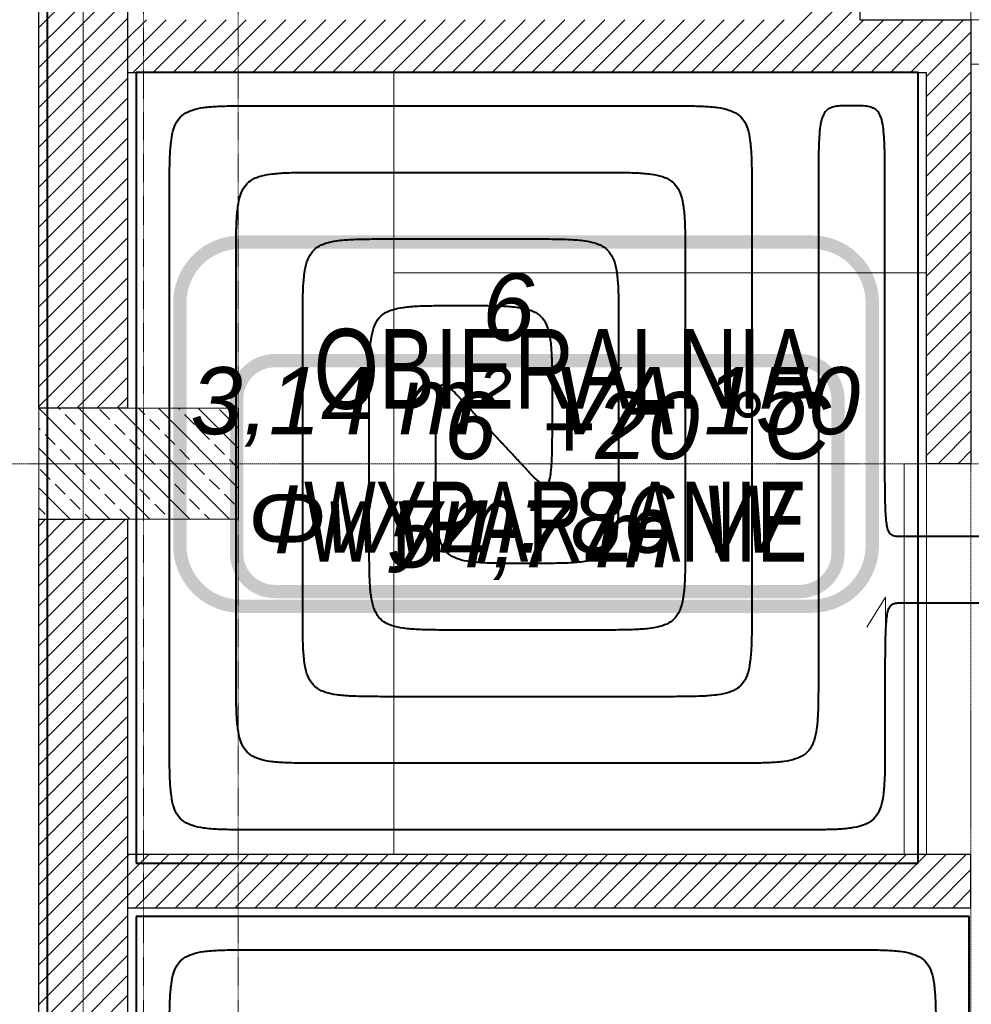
# Model space of a CAD drawing. Header units: millimetres. Extents: x 49908 to 79848, y -11883 to -3092.
# Tile 128 of 222: x 69276 to 69491, y -6348 to -6127. Entities that reach past the tile are written whole.
import ezdxf
from ezdxf.enums import TextEntityAlignment as Align
from ezdxf.lldxf.tags import DXFTag

# ---------------------------------------------------------------- set-up
doc = ezdxf.new("R2010")
doc.units = ezdxf.units.MM
for name, pattern in [('AUSGEZOGEN', [0]), ('DASHDOT', [1, 0.5, -0.25, 0, -0.25]), ('DASHED', [19.05, 12.7, -6.35])]:
    doc.linetypes.add(name, pattern=pattern)
doc.layers.get('0').update_dxf_attribs({"color": 9, "lineweight": 9})
for name, color, linetype, lineweight in [('A stolarka', 9, 'Continuous', 9), ('A wyp ruchome', 9, 'Continuous', 9), ('A_HATCH', 9, 'Continuous', 9), ('A_MUROWANE', 9, 'Continuous', 25), ('A_OSIE', 9, 'DASHDOT', 9), ('A_PRZERYW', 9, 'DASHED', 9), ('\x9dciany', 9, 'Continuous', 9)]:
    doc.layers.add(name, color=color, linetype=linetype, lineweight=lineweight)
for name, color, linetype, true_color in [('IS_Ogrzewanie_płaszczyznowe', 7, 'SOLID', 0xac00e6), ('IS_Ogrzewanie_płaszczyznowe_-_opis', 7, 'SOLID', 0xf000f0), ('IS_Przyłącza_o.p._Powrót', 7, 'DASH', 0x438955), ('IS_Przyłącza_o.p._Zasilanie', 7, 'SOLID', 0xff9124)]:
    doc.layers.add(name, color=color, linetype=linetype, true_color=true_color)
doc.layers.add('IS_Rys.pętli_o.p._Powrót', color=7, linetype='DASH', lineweight=13, true_color=0x4c9a5f)
doc.layers.add('IS_Rys.pętli_o.p._Zasilanie', color=7, linetype='SOLID', lineweight=13, true_color=0xff8c1a)
doc.layers.add('IS_Text_Konstrukcji', color=7, linetype='Continuous')
doc.styles.add('Arial CE', font='arial.ttf')
tags = doc.linetypes.add('DASH', pattern=[15, 10, -5]).pattern_tags.tags
tags[6:7] = [DXFTag(74, 4), DXFTag(75, 0), DXFTag(340, '0'), DXFTag(46, 0.0), DXFTag(50, 0.0), DXFTag(44, 0.0), DXFTag(45, 0.0)]
tags[4:5] = [DXFTag(74, 4), DXFTag(75, 0), DXFTag(340, '0'), DXFTag(46, 0.0), DXFTag(50, 0.0), DXFTag(44, 0.0), DXFTag(45, 0.0)]
tags = doc.linetypes.add('SOLID', pattern=[10, 10, 0]).pattern_tags.tags
tags[6:7] = [DXFTag(74, 4), DXFTag(75, 0), DXFTag(340, '0'), DXFTag(46, 0.0), DXFTag(50, 0.0), DXFTag(44, 0.0), DXFTag(45, 0.0)]
tags[4:5] = [DXFTag(74, 4), DXFTag(75, 0), DXFTag(340, '0'), DXFTag(46, 0.0), DXFTag(50, 0.0), DXFTag(44, 0.0), DXFTag(45, 0.0)]
pattern_1 = [(45, (16000, 0), (-2.24506403, 2.24506403), [])]

msp = doc.modelspace()

# ---------------------------------------------------------------- hatches: boundary and pattern name
at = {"lineweight": 5, "ltscale": 0.25}
h = msp.add_hatch(dxfattribs=at)
h.set_pattern_fill('ANSI33', color=256, angle=90, style=0)
h.set_pattern_definition([(135, (69305.4694, -6239.1265), (-4.4901, -4.4901), []), (135, (69305.4694, -6234.6363), (-4.4901, -4.4901), [3.175, -1.5875])])
h.paths.add_polyline_path([(69280.47, -6239.13), (69325.47, -6239.13), (69325.47, -6214.13), (69280.47, -6214.13)])
at = {"layer": 'A_HATCH', "transparency": 33554687}
h = msp.add_hatch(dxfattribs=at)
h.set_pattern_fill('ANSI31', color=256, angle=360)
h.set_pattern_definition(pattern_1)
h.paths.add_polyline_path([(69465.47, -5846.63), (69450.47, -5846.63), (69450.47, -6126.63), (69300.47, -6126.63), (69300.47, -6138.63), (69490.47, -6138.63), (69490.47, -6126.63), (69465.47, -6126.63)])
h.paths.add_polyline_path([(69490.47, -6314.63), (69300.47, -6314.63), (69300.47, -6326.63), (69490.47, -6326.63)])
h.paths.add_polyline_path([(69490.47, -6138.63), (69480.47, -6138.63), (69480.47, -6226.63), (69490.47, -6226.63)])
h.paths.add_polyline_path([(69670.47, -6126.63), (69580.47, -6126.63), (69580.47, -6138.63), (69670.47, -6138.63)])
h.paths.add_polyline_path([(69545.47, -6438.63), (69555.47, -6438.63), (69565.47, -6438.63), (69565.47, -6426.63), (69533.47, -6426.63), (69533.47, -6586.63), (69545.47, -6586.63)])
h.paths.add_polyline_path([(69433.47, -6426.63), (69425.47, -6426.63), (69425.47, -6586.63), (69431.47, -6586.63), (69431.47, -6438.63), (69433.47, -6438.63)])
h.paths.add_polyline_path([(70000.47, -6426.63), (69785.47, -6426.63), (69785.47, -6438.63), (70000.47, -6438.63)])
h.paths.add_polyline_path([(68725.47, -6370.63), (68700.47, -6370.63), (68700.47, -6382.63), (68725.47, -6382.63)])
h.paths.add_polyline_path([(68835.47, -6370.63), (68830.47, -6370.63), (68820.47, -6370.63), (68815.47, -6370.63), (68815.47, -6382.63), (68835.47, -6382.63)])
h.paths.add_polyline_path([(68965.47, -6370.63), (68925.47, -6370.63), (68925.47, -6382.63), (68965.47, -6382.63)])
h.paths.add_polyline_path([(69080.47, -6370.63), (69055.47, -6370.63), (69055.47, -6382.63), (69080.47, -6382.63)])
h.paths.add_polyline_path([(68960.47, -6225.63), (68950.47, -6225.63), (68950.47, -6370.63), (68960.47, -6370.63)])
h.paths.add_polyline_path([(69080.47, -6198.63), (68700.47, -6198.63), (68700.47, -6210.63), (69080.47, -6210.63)])
h.paths.add_polyline_path([(68960.47, -6210.63), (68950.47, -6210.63), (68950.47, -6225.63), (68960.47, -6225.63)])
h.paths.add_polyline_path([(68960.47, -6183.63), (68950.47, -6183.63), (68950.47, -6198.63), (68960.47, -6198.63)])
h.paths.add_polyline_path([(68960.47, -6038.63), (68950.47, -6038.63), (68950.47, -6183.63), (68960.47, -6183.63)])
h.paths.add_polyline_path([(68965.47, -6026.63), (68925.47, -6026.63), (68925.47, -6038.63), (68965.47, -6038.63)])
h.paths.add_polyline_path([(69080.47, -6026.63), (69055.47, -6026.63), (69055.47, -6038.63), (69080.47, -6038.63)])
h.paths.add_polyline_path([(68835.47, -6026.63), (68815.47, -6026.63), (68815.47, -6038.63), (68820.47, -6038.63), (68830.47, -6038.63), (68835.47, -6038.63)])
h.paths.add_polyline_path([(68725.47, -6026.63), (68700.47, -6026.63), (68700.47, -6038.63), (68725.47, -6038.63)])
h.paths.add_polyline_path([(68830.47, -6038.63), (68820.47, -6038.63), (68820.47, -6183.63), (68830.46, -6183.63), (68830.47, -6183.63)])
h.paths.add_polyline_path([(68830.47, -6183.63), (68820.47, -6183.63), (68820.47, -6198.63), (68830.47, -6198.63)])
h.paths.add_polyline_path([(68830.47, -6210.63), (68820.47, -6210.63), (68820.47, -6370.63), (68830.47, -6370.63)])
h = msp.add_hatch(dxfattribs=at)
h.set_pattern_fill('ANSI31', color=256, angle=360)
h.set_pattern_definition(pattern_1)
h.paths.add_polyline_path([(69300.47, -6066.63), (69280.47, -6066.63), (69280.47, -6214.13), (69300.47, -6214.13)])
h = msp.add_hatch(dxfattribs=at)
h.set_pattern_fill('ANSI31', color=256, angle=360)
h.set_pattern_definition(pattern_1)
h.paths.add_polyline_path([(69100.47, -6526.63), (69080.47, -6526.63), (69080.47, -6586.63), (69100.47, -6586.63)])
h.paths.add_polyline_path([(69300.47, -6239.13), (69280.47, -6239.13), (69280.47, -6586.63), (69300.47, -6586.63)])
h.paths.add_polyline_path([(69690.47, -6271.63), (69680.47, -6271.63), (69670.47, -6271.63), (69670.47, -6586.63), (69690.47, -6586.63)])

# ---------------------------------------------------------------- linework, layer by layer
msp.add_lwpolyline([(69280.47, -6239.13), (69325.47, -6239.13), (69325.47, -6214.13), (69280.47, -6214.13)], close=True)
at = {"layer": 'A stolarka', "linetype": 'AUSGEZOGEN', "lineweight": 0}
msp.add_lwpolyline([(69490.47, -6126.63), (69495.47, -6126.63), (69495.47, -6136.63), (69490.47, -6136.63)], close=True, dxfattribs=at)
at = {"layer": 'A stolarka'}
msp.add_lwpolyline([(69480.47, -6226.63), (69475.47, -6226.63), (69475.47, -6314.63), (69480.47, -6314.63)], close=True, dxfattribs=at)
at = {"layer": 'A stolarka', "linetype": 'AUSGEZOGEN', "lineweight": 0}
msp.add_arc((69280.47, -6061.63), 90, 90, 258.7267, dxfattribs=at)
at = {"layer": 'A wyp ruchome'}
for points in [[(69360.47, -6138.63), (69360.47, -6314.63)], [(69360.47, -6183.63), (69480.47, -6183.63)], [(69471.21, -6277.63), (69471.21, -6256.68), (69467.03, -6263.45)]]:
    msp.add_lwpolyline(points, dxfattribs=at)
at = {"layer": 'A_MUROWANE'}
for points in [[(69465.41, -5846.63), (69465.47, -6126.63), (69490.47, -6126.63), (69490.47, -6138.63), (69490.47, -6226.63), (69480.47, -6226.63), (69480.47, -6138.63), (69480.47, -6138.63), (69300.47, -6138.63)], [(69300.47, -6326.63), (69490.47, -6326.63), (69490.47, -6314.63), (69300.47, -6314.63)]]:
    msp.add_lwpolyline(points, dxfattribs=at)
for points in [[(69280.47, -6066.63), (69300.47, -6066.63), (69300.47, -6214.13), (69280.47, -6214.13)], [(69300.47, -6586.63), (69280.47, -6586.63), (69280.47, -6239.13), (69300.47, -6239.13)]]:
    msp.add_lwpolyline(points, close=True, dxfattribs=at)
at = {"layer": 'A_OSIE', "ltscale": 0.3, "transparency": 33554559}
for p, q in [((69290.47, -3902.99), (69290.47, -7140.05)), ((69490.47, -3902.99), (69490.47, -7140.05)), ((70341.81, -6226.63), (67440.85, -6226.63))]:
    msp.add_line(p, q, dxfattribs=at)
at = {"layer": 'A_PRZERYW', "ltscale": 0.01}
for points in [[(69304.08, -6611.63), (69304.08, -4282.11)], [(69325.47, -6611.63), (69324.96, -4306.63)]]:
    msp.add_lwpolyline(points, dxfattribs=at)
at = {"layer": 'IS_Ogrzewanie_płaszczyznowe', "lineweight": 40}
for p, q in [((69282.42, -6132.51), (69282.42, -5836.65)), ((69282.42, -6322.59), (69282.42, -6132.51)), ((69302.42, -6138.51), (69302.42, -6316.59)), ((69457.21, -6138.51), (69302.42, -6138.51)), ((69478.6, -6138.51), (69457.21, -6138.51)), ((69478.6, -6316.59), (69478.6, -6138.51)), ((69302.42, -6316.59), (69478.6, -6316.59)), ((69282.42, -6587.52), (69282.42, -6322.59)), ((69490.06, -6328.59), (69302.42, -6328.59)), ((69302.42, -6328.59), (69302.42, -6587.52)), ((69490.06, -6428.31), (69490.06, -6328.59))]:
    msp.add_line(p, q, dxfattribs=at)
at = {"layer": 'IS_Ogrzewanie_płaszczyznowe_-_opis'}
msp.add_lwpolyline([(69325.92, -6258.71, 3, 3, 0), (69454.59, -6258.71, 3, 3, 0.414214), (69468.25, -6245.04, 3, 3, 0), (69468.25, -6190.37, 3, 3, 0.414214), (69454.59, -6176.71, 3, 3, 0), (69325.92, -6176.71, 3, 3, 0.414214), (69312.25, -6190.37, 3, 3, 0), (69312.25, -6245.04, 3, 3, 0.414214), (69325.92, -6258.71, 3, 3, 0)], format="xyseb", dxfattribs=at)
at = {"layer": 'IS_Przyłącza_o.p._Powrót', "lineweight": 40}
for points, knots in [([(69500.52, -6233.05), (69500.52, -6233.88), (69500.53, -6235.39), (69500.49, -6237.44), (69500.37, -6239.1), (69500.11, -6240.41), (69499.66, -6241.44), (69498.91, -6242.19), (69497.88, -6242.64), (69496.57, -6242.9), (69494.91, -6243.02), (69492.86, -6243.06), (69491.35, -6243.05), (69490.52, -6243.05)], [0, 0, 0, 0, 0.0248686, 0.0452361, 0.061602, 0.0745999, 0.0851852, 0.0948541, 0.1054394, 0.1184374, 0.1348033, 0.1551707, 0.1800393, 0.1800393, 0.1800393, 0.1800393]), ([(69490.52, -6243.05), (69490.43, -6243.05), (69490.09, -6243.05), (69489.36, -6243.05), (69488.26, -6243.05), (69486.89, -6243.05), (69485.36, -6243.05), (69483.77, -6243.05), (69482.24, -6243.05), (69480.87, -6243.05), (69479.77, -6243.05), (69479.04, -6243.05), (69478.7, -6243.05), (69478.6, -6243.05)], [0, 0, 0, 0, 0.0027763, 0.0103886, 0.0217623, 0.0358227, 0.0514951, 0.0677049, 0.0833773, 0.0974377, 0.1088114, 0.1164237, 0.1192, 0.1192, 0.1192, 0.1192])]:
    msp.add_open_spline(points, degree=3, knots=knots, dxfattribs=at)
at = {"layer": 'IS_Przyłącza_o.p._Zasilanie', "lineweight": 40}
msp.add_open_spline([(69505.52, -6258.05), (69505.32, -6258.05), (69504.53, -6258.05), (69502.9, -6258.05), (69500.41, -6258.05), (69497.31, -6258.05), (69493.85, -6258.05), (69490.27, -6258.05), (69486.82, -6258.05), (69483.72, -6258.05), (69481.23, -6258.05), (69479.6, -6258.05), (69478.81, -6258.05), (69478.6, -6258.05)], degree=3, knots=[0, 0, 0, 0, 0.0062699, 0.0234615, 0.0491477, 0.0809016, 0.116296, 0.152904, 0.1882984, 0.2200523, 0.2457385, 0.2629301, 0.2692, 0.2692, 0.2692, 0.2692], dxfattribs=at)
at = {"layer": 'IS_Rys.pętli_o.p._Powrót', "lineweight": 40}
for points, knots in [([(69463.6, -6146.01), (69462.98, -6146.01), (69461.85, -6146), (69460.3, -6146.08), (69459.02, -6146.33), (69457.97, -6146.92), (69457.21, -6147.94), (69456.72, -6149.4), (69456.41, -6151.36), (69456.22, -6153.94), (69456.13, -6157.23), (69456.1, -6161.33), (69456.1, -6164.35), (69456.1, -6166.01)], [0, 0, 0, 0, 0.018652, 0.0339587, 0.0465152, 0.0575423, 0.069171, 0.0837748, 0.1031653, 0.1286452, 0.1612698, 0.201993, 0.25173, 0.25173, 0.25173, 0.25173]), ([(69471.1, -6166.01), (69471.1, -6164.35), (69471.11, -6161.33), (69471.08, -6157.23), (69470.99, -6153.94), (69470.8, -6151.36), (69470.49, -6149.4), (69470, -6147.94), (69469.24, -6146.92), (69468.19, -6146.33), (69466.91, -6146.08), (69465.36, -6146), (69464.23, -6146.01), (69463.6, -6146.01)], [0, 0, 0, 0, 0.0497371, 0.0904602, 0.1230849, 0.1485648, 0.1679552, 0.182559, 0.1941878, 0.2052149, 0.2177714, 0.2330781, 0.25173, 0.25173, 0.25173, 0.25173]), ([(69324.92, -6181.01), (69324.92, -6179.35), (69324.92, -6176.33), (69325, -6172.23), (69325.24, -6168.92), (69325.75, -6166.29), (69326.66, -6164.23), (69328.15, -6162.74), (69330.21, -6161.83), (69332.83, -6161.32), (69336.14, -6161.08), (69340.25, -6161), (69343.27, -6161.01), (69344.92, -6161.01)], [0, 0, 0, 0, 0.0497373, 0.0904721, 0.1232039, 0.1491998, 0.1703704, 0.1897083, 0.2108788, 0.2368747, 0.2696065, 0.3103414, 0.3600787, 0.3600787, 0.3600787, 0.3600787]), ([(69344.92, -6161.01), (69345.4, -6161.01), (69347.18, -6161.01), (69350.9, -6161.01), (69356.55, -6161.01), (69363.59, -6161.01), (69371.45, -6161.01), (69379.58, -6161.01), (69387.44, -6161.01), (69394.48, -6161.01), (69400.13, -6161.01), (69403.85, -6161.01), (69405.63, -6161.01), (69406.1, -6161.01)], [0, 0, 0, 0, 0.0142496, 0.0533211, 0.1116986, 0.183866, 0.2643074, 0.3475067, 0.4279481, 0.5001155, 0.558493, 0.5975645, 0.6118141, 0.6118141, 0.6118141, 0.6118141]), ([(69406.1, -6161.01), (69407.76, -6161.01), (69410.78, -6161), (69414.89, -6161.08), (69418.2, -6161.32), (69420.82, -6161.83), (69422.88, -6162.74), (69424.37, -6164.23), (69425.28, -6166.29), (69425.79, -6168.92), (69426.03, -6172.23), (69426.11, -6176.33), (69426.1, -6179.35), (69426.1, -6181.01)], [0, 0, 0, 0, 0.0497373, 0.0904721, 0.1232039, 0.1491998, 0.1703704, 0.1897083, 0.2108788, 0.2368747, 0.2696065, 0.3103414, 0.3600787, 0.3600787, 0.3600787, 0.3600787]), ([(69456.1, -6166.01), (69456.1, -6166.85), (69456.1, -6169.99), (69456.1, -6176.56), (69456.1, -6186.55), (69456.1, -6198.97), (69456.1, -6212.86), (69456.1, -6227.23), (69456.1, -6241.12), (69456.1, -6253.54), (69456.1, -6263.53), (69456.1, -6270.11), (69456.1, -6273.25), (69456.1, -6274.09)], [0, 0, 0, 0, 0.025173, 0.094194, 0.197321, 0.324808, 0.466912, 0.613888, 0.755992, 0.883479, 0.986606, 1.055627, 1.0808, 1.0808, 1.0808, 1.0808]), ([(69471.1, -6223.05), (69471.1, -6222.61), (69471.1, -6220.95), (69471.1, -6217.48), (69471.1, -6212.21), (69471.1, -6205.65), (69471.1, -6198.32), (69471.1, -6190.74), (69471.1, -6183.41), (69471.1, -6176.85), (69471.1, -6171.58), (69471.1, -6168.11), (69471.1, -6166.45), (69471.1, -6166.01)], [0, 0, 0, 0, 0.0132869, 0.0497188, 0.1041522, 0.171444, 0.2464508, 0.3240292, 0.399036, 0.4663278, 0.5207612, 0.5571931, 0.57048, 0.57048, 0.57048, 0.57048]), ([(69324.92, -6274.09), (69324.92, -6273.36), (69324.92, -6270.66), (69324.92, -6265), (69324.92, -6256.39), (69324.92, -6245.69), (69324.92, -6233.74), (69324.92, -6221.36), (69324.92, -6209.4), (69324.92, -6198.7), (69324.92, -6190.1), (69324.92, -6184.43), (69324.92, -6181.73), (69324.92, -6181.01)], [0, 0, 0, 0, 0.021679, 0.0811216, 0.1699357, 0.2797295, 0.4021112, 0.5286888, 0.6510705, 0.7608643, 0.8496784, 0.909121, 0.9308, 0.9308, 0.9308, 0.9308]), ([(69426.1, -6181.01), (69426.1, -6181.5), (69426.1, -6183.33), (69426.1, -6187.17), (69426.1, -6193), (69426.1, -6200.25), (69426.1, -6208.35), (69426.1, -6216.74), (69426.1, -6224.85), (69426.1, -6232.1), (69426.1, -6237.93), (69426.1, -6241.76), (69426.1, -6243.6), (69426.1, -6244.09)], [0, 0, 0, 0, 0.0146918, 0.0549758, 0.1151648, 0.1895718, 0.2725094, 0.3582906, 0.4412282, 0.5156352, 0.5758242, 0.6161082, 0.6308, 0.6308, 0.6308, 0.6308]), ([(69354.92, -6211.01), (69354.92, -6209.35), (69354.92, -6206.33), (69355, -6202.23), (69355.24, -6198.92), (69355.75, -6196.29), (69356.66, -6194.23), (69358.15, -6192.74), (69360.21, -6191.83), (69362.83, -6191.32), (69366.14, -6191.08), (69370.25, -6191), (69373.27, -6191.01), (69374.92, -6191.01)], [0, 0, 0, 0, 0.0497373, 0.0904721, 0.1232039, 0.1491998, 0.1703704, 0.1897083, 0.2108788, 0.2368747, 0.2696065, 0.3103414, 0.3600787, 0.3600787, 0.3600787, 0.3600787]), ([(69374.92, -6191.01), (69374.93, -6191.01), (69374.97, -6191.01), (69375.04, -6191.01), (69375.15, -6191.01), (69375.28, -6191.01), (69375.44, -6191.01), (69375.59, -6191.01), (69375.74, -6191.01), (69375.88, -6191.01), (69375.99, -6191.01), (69376.06, -6191.01), (69376.1, -6191.01), (69376.1, -6191.01)], [0, 0, 0, 0, 0.00027516, 0.00102963, 0.0021569, 0.00355045, 0.00510378, 0.00671036, 0.00826368, 0.00965723, 0.0107845, 0.01153897, 0.01181413, 0.01181413, 0.01181413, 0.01181413]), ([(69376.1, -6191.01), (69377.76, -6191.01), (69380.78, -6191), (69384.89, -6191.08), (69388.2, -6191.32), (69390.82, -6191.83), (69392.88, -6192.74), (69394.37, -6194.23), (69395.28, -6196.29), (69395.79, -6198.92), (69396.03, -6202.23), (69396.11, -6206.33), (69396.1, -6209.35), (69396.1, -6211.01)], [0, 0, 0, 0, 0.0497373, 0.0904721, 0.1232039, 0.1491998, 0.1703704, 0.1897083, 0.2108788, 0.2368747, 0.2696065, 0.3103414, 0.3600787, 0.3600787, 0.3600787, 0.3600787]), ([(69354.92, -6244.09), (69354.92, -6243.83), (69354.92, -6242.87), (69354.92, -6240.86), (69354.92, -6237.8), (69354.92, -6234), (69354.92, -6229.75), (69354.92, -6225.35), (69354.92, -6221.1), (69354.92, -6217.29), (69354.92, -6214.24), (69354.92, -6212.22), (69354.92, -6211.26), (69354.92, -6211.01)], [0, 0, 0, 0, 0.0077046, 0.0288301, 0.060394, 0.099414, 0.1429076, 0.1878924, 0.231386, 0.270406, 0.3019699, 0.3230954, 0.3308, 0.3308, 0.3308, 0.3308]), ([(69396.1, -6211.01), (69396.1, -6211.03), (69396.1, -6211.12), (69396.1, -6211.31), (69396.1, -6211.59), (69396.1, -6211.95), (69396.1, -6212.34), (69396.1, -6212.75), (69396.1, -6213.15), (69396.1, -6213.5), (69396.1, -6213.79), (69396.1, -6213.97), (69396.1, -6214.06), (69396.1, -6214.09)], [0, 0, 0, 0, 0.00071736, 0.0026843, 0.00562314, 0.0092562, 0.01330579, 0.01749421, 0.0215438, 0.02517686, 0.0281157, 0.03008264, 0.0308, 0.0308, 0.0308, 0.0308]), ([(69396.1, -6214.09), (69396.1, -6215.74), (69396.11, -6218.74), (69396.08, -6222.8), (69396, -6225.98), (69395.85, -6228.37), (69395.58, -6229.97), (69395.22, -6231.08), (69394.33, -6231.44), (69393.42, -6230.9), (69392.38, -6230.03), (69391.06, -6228.68), (69390.1, -6227.65), (69389.56, -6227.07)], [0, 0, 0, 0, 0.0496843, 0.0900379, 0.1216566, 0.1451701, 0.1613173, 0.1712561, 0.1779714, 0.1869333, 0.2006324, 0.219419, 0.2431782, 0.2431782, 0.2431782, 0.2431782]), ([(69389.56, -6227.07), (69389.51, -6227.01), (69389.32, -6226.81), (69388.92, -6226.38), (69388.32, -6225.73), (69387.56, -6224.93), (69386.72, -6224.02), (69385.85, -6223.09), (69385.01, -6222.19), (69384.26, -6221.38), (69383.65, -6220.73), (69383.26, -6220.31), (69383.06, -6220.1), (69383.01, -6220.05)], [0, 0, 0, 0, 0.00223545, 0.00836492, 0.01752306, 0.02884455, 0.04146404, 0.05451619, 0.06713568, 0.07845717, 0.08761531, 0.09374478, 0.09598023, 0.09598023, 0.09598023, 0.09598023]), ([(69474.85, -6243.05), (69474.54, -6243.05), (69473.98, -6243.06), (69473.18, -6242.98), (69472.5, -6242.68), (69471.98, -6242.04), (69471.65, -6241.05), (69471.41, -6239.64), (69471.26, -6237.69), (69471.16, -6235.12), (69471.12, -6231.83), (69471.1, -6227.73), (69471.1, -6224.71), (69471.1, -6223.05)], [0, 0, 0, 0, 0.0093269, 0.0170343, 0.0237818, 0.0311018, 0.0409415, 0.0548537, 0.0740143, 0.0994302, 0.1320416, 0.1727634, 0.2225004, 0.2225004, 0.2225004, 0.2225004]), ([(69374.92, -6264.09), (69373.27, -6264.09), (69370.25, -6264.09), (69366.14, -6264.01), (69362.83, -6263.77), (69360.21, -6263.26), (69358.15, -6262.35), (69356.66, -6260.86), (69355.75, -6258.8), (69355.24, -6256.18), (69355, -6252.87), (69354.92, -6248.76), (69354.92, -6245.74), (69354.92, -6244.09)], [0, 0, 0, 0, 0.0497373, 0.0904721, 0.1232039, 0.1491998, 0.1703704, 0.1897083, 0.2108788, 0.2368747, 0.2696065, 0.3103414, 0.3600787, 0.3600787, 0.3600787, 0.3600787]), ([(69426.1, -6244.09), (69426.1, -6245.74), (69426.11, -6248.76), (69426.03, -6252.87), (69425.79, -6256.18), (69425.28, -6258.8), (69424.37, -6260.86), (69422.88, -6262.35), (69420.82, -6263.26), (69418.2, -6263.77), (69414.89, -6264.01), (69410.78, -6264.09), (69407.76, -6264.09), (69406.1, -6264.09)], [0, 0, 0, 0, 0.0497373, 0.0904721, 0.1232039, 0.1491998, 0.1703704, 0.1897083, 0.2108788, 0.2368747, 0.2696065, 0.3103414, 0.3600787, 0.3600787, 0.3600787, 0.3600787]), ([(69478.6, -6243.05), (69478.58, -6243.05), (69478.47, -6243.05), (69478.24, -6243.05), (69477.89, -6243.05), (69477.46, -6243.05), (69476.98, -6243.05), (69476.48, -6243.05), (69476, -6243.05), (69475.57, -6243.05), (69475.22, -6243.05), (69474.99, -6243.05), (69474.88, -6243.05), (69474.85, -6243.05)], [0, 0, 0, 0, 0.0008734, 0.00326822, 0.00684636, 0.01126972, 0.01620023, 0.02129977, 0.02623028, 0.03065364, 0.03423178, 0.0366266, 0.0375, 0.0375, 0.0375, 0.0375]), ([(69406.1, -6264.09), (69405.86, -6264.09), (69404.96, -6264.09), (69403.06, -6264.09), (69400.18, -6264.09), (69396.59, -6264.09), (69392.59, -6264.09), (69388.44, -6264.09), (69384.43, -6264.09), (69380.85, -6264.09), (69377.97, -6264.09), (69376.07, -6264.09), (69375.17, -6264.09), (69374.92, -6264.09)], [0, 0, 0, 0, 0.0072624, 0.0271754, 0.0569277, 0.0937082, 0.1347056, 0.1771086, 0.2181059, 0.2548864, 0.2846387, 0.3045517, 0.3118141, 0.3118141, 0.3118141, 0.3118141]), ([(69344.92, -6294.09), (69343.27, -6294.09), (69340.25, -6294.09), (69336.14, -6294.01), (69332.83, -6293.77), (69330.21, -6293.26), (69328.15, -6292.35), (69326.66, -6290.86), (69325.75, -6288.8), (69325.24, -6286.18), (69325, -6282.87), (69324.92, -6278.76), (69324.92, -6275.74), (69324.92, -6274.09)], [0, 0, 0, 0, 0.0497373, 0.0904721, 0.1232039, 0.1491998, 0.1703704, 0.1897083, 0.2108788, 0.2368747, 0.2696065, 0.3103414, 0.3600787, 0.3600787, 0.3600787, 0.3600787]), ([(69456.1, -6274.09), (69456.1, -6275.74), (69456.11, -6278.76), (69456.03, -6282.87), (69455.79, -6286.18), (69455.28, -6288.8), (69454.37, -6290.86), (69452.88, -6292.35), (69450.82, -6293.26), (69448.2, -6293.77), (69444.89, -6294.01), (69440.78, -6294.09), (69437.76, -6294.09), (69436.1, -6294.09)], [0, 0, 0, 0, 0.0497373, 0.0904721, 0.1232039, 0.1491998, 0.1703704, 0.1897083, 0.2108788, 0.2368747, 0.2696065, 0.3103414, 0.3600787, 0.3600787, 0.3600787, 0.3600787]), ([(69436.1, -6294.09), (69435.4, -6294.09), (69432.75, -6294.09), (69427.2, -6294.09), (69418.77, -6294.09), (69408.29, -6294.09), (69396.58, -6294.09), (69384.45, -6294.09), (69372.74, -6294.09), (69362.26, -6294.09), (69353.83, -6294.09), (69348.28, -6294.09), (69345.63, -6294.09), (69344.92, -6294.09)], [0, 0, 0, 0, 0.0212368, 0.0794669, 0.1664694, 0.2740238, 0.3939092, 0.5179049, 0.6377903, 0.7453447, 0.8323472, 0.8905773, 0.9118141, 0.9118141, 0.9118141, 0.9118141])]:
    msp.add_open_spline(points, degree=3, knots=knots, dxfattribs=at)
at = {"layer": 'IS_Rys.pętli_o.p._Zasilanie', "lineweight": 40}
for points, knots in [([(69309.92, -6166.01), (69309.92, -6164.35), (69309.92, -6161.33), (69310, -6157.23), (69310.24, -6153.92), (69310.75, -6151.29), (69311.66, -6149.23), (69313.15, -6147.74), (69315.21, -6146.83), (69317.83, -6146.32), (69321.14, -6146.08), (69325.25, -6146), (69328.27, -6146.01), (69329.92, -6146.01)], [0, 0, 0, 0, 0.0497373, 0.0904721, 0.1232039, 0.1491998, 0.1703704, 0.1897083, 0.2108788, 0.2368747, 0.2696065, 0.3103414, 0.3600787, 0.3600787, 0.3600787, 0.3600787]), ([(69329.92, -6146.01), (69330.63, -6146.01), (69333.28, -6146.01), (69338.83, -6146.01), (69347.26, -6146.01), (69357.74, -6146.01), (69369.45, -6146.01), (69381.58, -6146.01), (69393.29, -6146.01), (69403.77, -6146.01), (69412.2, -6146.01), (69417.75, -6146.01), (69420.4, -6146.01), (69421.1, -6146.01)], [0, 0, 0, 0, 0.0212368, 0.0794669, 0.1664694, 0.2740238, 0.3939092, 0.5179049, 0.6377903, 0.7453447, 0.8323472, 0.8905773, 0.9118141, 0.9118141, 0.9118141, 0.9118141]), ([(69421.1, -6146.01), (69422.76, -6146.01), (69425.78, -6146), (69429.89, -6146.08), (69433.2, -6146.32), (69435.82, -6146.83), (69437.88, -6147.74), (69439.37, -6149.23), (69440.28, -6151.29), (69440.79, -6153.92), (69441.03, -6157.23), (69441.11, -6161.33), (69441.1, -6164.35), (69441.1, -6166.01)], [0, 0, 0, 0, 0.0497373, 0.0904721, 0.1232039, 0.1491998, 0.1703704, 0.1897083, 0.2108788, 0.2368747, 0.2696065, 0.3103414, 0.3600787, 0.3600787, 0.3600787, 0.3600787]), ([(69309.92, -6289.09), (69309.92, -6288.13), (69309.92, -6284.56), (69309.92, -6277.07), (69309.92, -6265.69), (69309.92, -6251.54), (69309.92, -6235.73), (69309.92, -6219.36), (69309.92, -6203.55), (69309.92, -6189.4), (69309.92, -6178.03), (69309.92, -6170.54), (69309.92, -6166.96), (69309.92, -6166.01)], [0, 0, 0, 0, 0.028666, 0.107267, 0.224707, 0.369887, 0.531713, 0.699087, 0.860913, 1.006093, 1.123533, 1.202134, 1.2308, 1.2308, 1.2308, 1.2308]), ([(69441.1, -6166.01), (69441.1, -6166.73), (69441.1, -6169.43), (69441.1, -6175.1), (69441.1, -6183.7), (69441.1, -6194.4), (69441.1, -6206.36), (69441.1, -6218.74), (69441.1, -6230.69), (69441.1, -6241.39), (69441.1, -6250), (69441.1, -6255.66), (69441.1, -6258.36), (69441.1, -6259.09)], [0, 0, 0, 0, 0.021679, 0.0811216, 0.1699357, 0.2797295, 0.4021112, 0.5286888, 0.6510705, 0.7608643, 0.8496784, 0.909121, 0.9308, 0.9308, 0.9308, 0.9308]), ([(69339.92, -6196.01), (69339.92, -6194.35), (69339.92, -6191.33), (69340, -6187.23), (69340.24, -6183.92), (69340.75, -6181.29), (69341.66, -6179.23), (69343.15, -6177.74), (69345.21, -6176.83), (69347.83, -6176.32), (69351.14, -6176.08), (69355.25, -6176), (69358.27, -6176.01), (69359.92, -6176.01)], [0, 0, 0, 0, 0.0497373, 0.0904721, 0.1232039, 0.1491998, 0.1703704, 0.1897083, 0.2108788, 0.2368747, 0.2696065, 0.3103414, 0.3600787, 0.3600787, 0.3600787, 0.3600787]), ([(69359.92, -6176.01), (69360.17, -6176.01), (69361.07, -6176.01), (69362.97, -6176.01), (69365.85, -6176.01), (69369.43, -6176.01), (69373.44, -6176.01), (69377.59, -6176.01), (69381.59, -6176.01), (69385.18, -6176.01), (69388.06, -6176.01), (69389.96, -6176.01), (69390.86, -6176.01), (69391.1, -6176.01)], [0, 0, 0, 0, 0.0072624, 0.0271754, 0.0569277, 0.0937082, 0.1347056, 0.1771086, 0.2181059, 0.2548864, 0.2846387, 0.3045517, 0.3118141, 0.3118141, 0.3118141, 0.3118141]), ([(69391.1, -6176.01), (69392.76, -6176.01), (69395.78, -6176), (69399.89, -6176.08), (69403.2, -6176.32), (69405.82, -6176.83), (69407.88, -6177.74), (69409.37, -6179.23), (69410.28, -6181.29), (69410.79, -6183.92), (69411.03, -6187.23), (69411.11, -6191.33), (69411.1, -6194.35), (69411.1, -6196.01)], [0, 0, 0, 0, 0.0497373, 0.0904721, 0.1232039, 0.1491998, 0.1703704, 0.1897083, 0.2108788, 0.2368747, 0.2696065, 0.3103414, 0.3600787, 0.3600787, 0.3600787, 0.3600787]), ([(69339.92, -6259.09), (69339.92, -6258.6), (69339.92, -6256.76), (69339.92, -6252.93), (69339.92, -6247.1), (69339.92, -6239.85), (69339.92, -6231.74), (69339.92, -6223.35), (69339.92, -6215.25), (69339.92, -6208), (69339.92, -6202.17), (69339.92, -6198.33), (69339.92, -6196.5), (69339.92, -6196.01)], [0, 0, 0, 0, 0.0146918, 0.0549758, 0.1151648, 0.1895718, 0.2725094, 0.3582906, 0.4412282, 0.5156352, 0.5758242, 0.6161082, 0.6308, 0.6308, 0.6308, 0.6308]), ([(69411.1, -6196.01), (69411.1, -6196.26), (69411.1, -6197.22), (69411.1, -6199.24), (69411.1, -6202.29), (69411.1, -6206.1), (69411.1, -6210.35), (69411.1, -6214.75), (69411.1, -6219), (69411.1, -6222.8), (69411.1, -6225.86), (69411.1, -6227.87), (69411.1, -6228.83), (69411.1, -6229.09)], [0, 0, 0, 0, 0.0077046, 0.0288301, 0.060394, 0.099414, 0.1429076, 0.1878924, 0.231386, 0.270406, 0.3019699, 0.3230954, 0.3308, 0.3308, 0.3308, 0.3308]), ([(69369.92, -6226.01), (69369.92, -6224.35), (69369.92, -6221.35), (69369.95, -6217.29), (69370.03, -6214.12), (69370.17, -6211.73), (69370.45, -6210.13), (69370.81, -6209.02), (69371.7, -6208.65), (69372.61, -6209.19), (69373.64, -6210.06), (69374.96, -6211.41), (69375.93, -6212.45), (69376.47, -6213.03)], [0, 0, 0, 0, 0.0496843, 0.0900379, 0.1216566, 0.1451701, 0.1613173, 0.1712561, 0.1779714, 0.1869333, 0.2006324, 0.219419, 0.2431782, 0.2431782, 0.2431782, 0.2431782]), ([(69376.47, -6213.03), (69376.52, -6213.08), (69376.71, -6213.29), (69377.11, -6213.71), (69377.71, -6214.36), (69378.47, -6215.17), (69379.31, -6216.07), (69380.18, -6217), (69381.02, -6217.91), (69381.77, -6218.71), (69382.37, -6219.36), (69382.77, -6219.79), (69382.96, -6219.99), (69383.01, -6220.05)], [0, 0, 0, 0, 0.00223545, 0.00836492, 0.01752306, 0.02884455, 0.04146404, 0.05451619, 0.06713568, 0.07845717, 0.08761531, 0.09374478, 0.09598023, 0.09598023, 0.09598023, 0.09598023]), ([(69369.92, -6229.09), (69369.92, -6229.06), (69369.92, -6228.97), (69369.92, -6228.79), (69369.92, -6228.5), (69369.92, -6228.15), (69369.92, -6227.75), (69369.92, -6227.34), (69369.92, -6226.95), (69369.92, -6226.59), (69369.92, -6226.31), (69369.92, -6226.12), (69369.92, -6226.03), (69369.92, -6226.01)], [0, 0, 0, 0, 0.00071736, 0.0026843, 0.00562314, 0.0092562, 0.01330579, 0.01749421, 0.0215438, 0.02517686, 0.0281157, 0.03008264, 0.0308, 0.0308, 0.0308, 0.0308]), ([(69389.92, -6249.09), (69388.27, -6249.09), (69385.25, -6249.09), (69381.14, -6249.01), (69377.83, -6248.77), (69375.21, -6248.26), (69373.15, -6247.35), (69371.66, -6245.86), (69370.75, -6243.8), (69370.24, -6241.18), (69370, -6237.87), (69369.92, -6233.76), (69369.92, -6230.74), (69369.92, -6229.09)], [0, 0, 0, 0, 0.0497373, 0.0904721, 0.1232039, 0.1491998, 0.1703704, 0.1897083, 0.2108788, 0.2368747, 0.2696065, 0.3103414, 0.3600787, 0.3600787, 0.3600787, 0.3600787]), ([(69411.1, -6229.09), (69411.1, -6230.74), (69411.11, -6233.76), (69411.03, -6237.87), (69410.79, -6241.18), (69410.28, -6243.8), (69409.37, -6245.86), (69407.88, -6247.35), (69405.82, -6248.26), (69403.2, -6248.77), (69399.89, -6249.01), (69395.78, -6249.09), (69392.76, -6249.09), (69391.1, -6249.09)], [0, 0, 0, 0, 0.0497373, 0.0904721, 0.1232039, 0.1491998, 0.1703704, 0.1897083, 0.2108788, 0.2368747, 0.2696065, 0.3103414, 0.3600787, 0.3600787, 0.3600787, 0.3600787]), ([(69391.1, -6249.09), (69391.1, -6249.09), (69391.06, -6249.09), (69390.99, -6249.09), (69390.88, -6249.09), (69390.74, -6249.09), (69390.59, -6249.09), (69390.44, -6249.09), (69390.28, -6249.09), (69390.15, -6249.09), (69390.04, -6249.09), (69389.97, -6249.09), (69389.93, -6249.09), (69389.92, -6249.09)], [0, 0, 0, 0, 0.00027516, 0.00102963, 0.0021569, 0.00355045, 0.00510378, 0.00671036, 0.00826368, 0.00965723, 0.0107845, 0.01153897, 0.01181413, 0.01181413, 0.01181413, 0.01181413]), ([(69359.92, -6279.09), (69358.27, -6279.09), (69355.25, -6279.09), (69351.14, -6279.01), (69347.83, -6278.77), (69345.21, -6278.26), (69343.15, -6277.35), (69341.66, -6275.86), (69340.75, -6273.8), (69340.24, -6271.18), (69340, -6267.87), (69339.92, -6263.76), (69339.92, -6260.74), (69339.92, -6259.09)], [0, 0, 0, 0, 0.0497373, 0.0904721, 0.1232039, 0.1491998, 0.1703704, 0.1897083, 0.2108788, 0.2368747, 0.2696065, 0.3103414, 0.3600787, 0.3600787, 0.3600787, 0.3600787]), ([(69441.1, -6259.09), (69441.1, -6260.74), (69441.11, -6263.76), (69441.03, -6267.87), (69440.79, -6271.18), (69440.28, -6273.8), (69439.37, -6275.86), (69437.88, -6277.35), (69435.82, -6278.26), (69433.2, -6278.77), (69429.89, -6279.01), (69425.78, -6279.09), (69422.76, -6279.09), (69421.1, -6279.09)], [0, 0, 0, 0, 0.0497373, 0.0904721, 0.1232039, 0.1491998, 0.1703704, 0.1897083, 0.2108788, 0.2368747, 0.2696065, 0.3103414, 0.3600787, 0.3600787, 0.3600787, 0.3600787]), ([(69474.85, -6258.05), (69474.54, -6258.05), (69473.98, -6258.05), (69473.18, -6258.13), (69472.5, -6258.43), (69471.98, -6259.07), (69471.65, -6260.06), (69471.41, -6261.47), (69471.26, -6263.42), (69471.16, -6265.99), (69471.12, -6269.28), (69471.1, -6273.38), (69471.1, -6276.4), (69471.1, -6278.05)], [0, 0, 0, 0, 0.0093269, 0.0170343, 0.0237818, 0.0311018, 0.0409415, 0.0548537, 0.0740143, 0.0994302, 0.1320416, 0.1727634, 0.2225004, 0.2225004, 0.2225004, 0.2225004]), ([(69478.6, -6258.05), (69478.58, -6258.05), (69478.47, -6258.05), (69478.24, -6258.05), (69477.89, -6258.05), (69477.46, -6258.05), (69476.98, -6258.05), (69476.48, -6258.05), (69476, -6258.05), (69475.57, -6258.05), (69475.22, -6258.05), (69474.99, -6258.05), (69474.88, -6258.05), (69474.85, -6258.05)], [0, 0, 0, 0, 0.0008734, 0.00326822, 0.00684636, 0.01126972, 0.01620023, 0.02129977, 0.02623028, 0.03065364, 0.03423178, 0.0366266, 0.0375, 0.0375, 0.0375, 0.0375]), ([(69421.1, -6279.09), (69420.63, -6279.09), (69418.85, -6279.09), (69415.13, -6279.09), (69409.48, -6279.09), (69402.44, -6279.09), (69394.58, -6279.09), (69386.45, -6279.09), (69378.59, -6279.09), (69371.55, -6279.09), (69365.9, -6279.09), (69362.18, -6279.09), (69360.4, -6279.09), (69359.92, -6279.09)], [0, 0, 0, 0, 0.0142496, 0.0533211, 0.1116986, 0.183866, 0.2643074, 0.3475067, 0.4279481, 0.5001155, 0.558493, 0.5975645, 0.6118141, 0.6118141, 0.6118141, 0.6118141]), ([(69471.1, -6278.05), (69471.1, -6278.14), (69471.1, -6278.46), (69471.1, -6279.13), (69471.1, -6280.15), (69471.1, -6281.42), (69471.1, -6282.84), (69471.1, -6284.3), (69471.1, -6285.72), (69471.1, -6286.99), (69471.1, -6288.01), (69471.1, -6288.68), (69471.1, -6289), (69471.1, -6289.09)], [0, 0, 0, 0, 0.0025694, 0.0096147, 0.0201411, 0.033154, 0.0476589, 0.0626611, 0.077166, 0.0901789, 0.1007053, 0.1077506, 0.11032, 0.11032, 0.11032, 0.11032]), ([(69329.92, -6309.09), (69328.27, -6309.09), (69325.25, -6309.09), (69321.14, -6309.01), (69317.83, -6308.77), (69315.21, -6308.26), (69313.15, -6307.35), (69311.66, -6305.86), (69310.75, -6303.8), (69310.24, -6301.18), (69310, -6297.87), (69309.92, -6293.76), (69309.92, -6290.74), (69309.92, -6289.09)], [0, 0, 0, 0, 0.0497373, 0.0904721, 0.1232039, 0.1491998, 0.1703704, 0.1897083, 0.2108788, 0.2368747, 0.2696065, 0.3103414, 0.3600787, 0.3600787, 0.3600787, 0.3600787]), ([(69471.1, -6289.09), (69471.1, -6290.74), (69471.11, -6293.76), (69471.03, -6297.87), (69470.79, -6301.18), (69470.28, -6303.8), (69469.37, -6305.86), (69467.88, -6307.35), (69465.82, -6308.26), (69463.2, -6308.77), (69459.89, -6309.01), (69455.78, -6309.09), (69452.76, -6309.09), (69451.1, -6309.09)], [0, 0, 0, 0, 0.0497373, 0.0904721, 0.1232039, 0.1491998, 0.1703704, 0.1897083, 0.2108788, 0.2368747, 0.2696065, 0.3103414, 0.3600787, 0.3600787, 0.3600787, 0.3600787]), ([(69451.1, -6309.09), (69450.16, -6309.09), (69446.64, -6309.09), (69439.27, -6309.09), (69428.07, -6309.09), (69414.14, -6309.09), (69398.57, -6309.09), (69382.46, -6309.09), (69366.89, -6309.09), (69352.96, -6309.09), (69341.76, -6309.09), (69334.38, -6309.09), (69330.86, -6309.09), (69329.92, -6309.09)], [0, 0, 0, 0, 0.028224, 0.105613, 0.22124, 0.364182, 0.523511, 0.688303, 0.847633, 0.990574, 1.106201, 1.18359, 1.211814, 1.211814, 1.211814, 1.211814]), ([(69309.92, -6356.09), (69309.92, -6354.43), (69309.92, -6351.41), (69310, -6347.31), (69310.24, -6344), (69310.75, -6341.37), (69311.66, -6339.31), (69313.15, -6337.82), (69315.21, -6336.91), (69317.83, -6336.4), (69321.14, -6336.16), (69325.25, -6336.08), (69328.27, -6336.09), (69329.92, -6336.09)], [0, 0, 0, 0, 0.0497373, 0.0904721, 0.1232039, 0.1491998, 0.1703704, 0.1897083, 0.2108788, 0.2368747, 0.2696065, 0.3103414, 0.3600787, 0.3600787, 0.3600787, 0.3600787]), ([(69329.92, -6336.09), (69330.95, -6336.09), (69334.81, -6336.09), (69342.88, -6336.09), (69355.14, -6336.09), (69370.38, -6336.09), (69387.42, -6336.09), (69405.06, -6336.09), (69422.1, -6336.09), (69437.35, -6336.09), (69449.61, -6336.09), (69457.68, -6336.09), (69461.54, -6336.09), (69462.56, -6336.09)], [0, 0, 0, 0, 0.030893, 0.1156, 0.242163, 0.398622, 0.573019, 0.753395, 0.927792, 1.084251, 1.210814, 1.295521, 1.326414, 1.326414, 1.326414, 1.326414]), ([(69462.56, -6336.09), (69464.22, -6336.09), (69467.24, -6336.08), (69471.35, -6336.16), (69474.66, -6336.4), (69477.28, -6336.91), (69479.34, -6337.82), (69480.83, -6339.31), (69481.74, -6341.37), (69482.25, -6344), (69482.49, -6347.31), (69482.57, -6351.41), (69482.56, -6354.43), (69482.56, -6356.09)], [0, 0, 0, 0, 0.0497373, 0.0904721, 0.1232039, 0.1491998, 0.1703704, 0.1897083, 0.2108788, 0.2368747, 0.2696065, 0.3103414, 0.3600787, 0.3600787, 0.3600787, 0.3600787])]:
    msp.add_open_spline(points, degree=3, knots=knots, dxfattribs=at)
at = {"layer": 'IS_Text_Konstrukcji', "linetype": 'SOLID'}
msp.add_lwpolyline([(69333.69, -6255.41, 3, 3, 0), (69451.86, -6255.41, 3, 3, 0.414214), (69460.52, -6246.74, 3, 3, 0), (69460.52, -6212.07, 3, 3, 0.414214), (69451.86, -6203.41, 3, 3, 0), (69333.69, -6203.41, 3, 3, 0.414214), (69325.02, -6212.07, 3, 3, 0), (69325.02, -6246.74, 3, 3, 0.414214), (69333.69, -6255.41, 3, 3, 0)], format="xyseb", dxfattribs=at)

# ---------------------------------------------------------------- texts
at = {"layer": 'IS_Ogrzewanie_płaszczyznowe_-_opis', "ltscale": 0.01, "char_height": 15.12}
for s, insert, attachment_point in [('\\fArial|b0|i1;6', (69386.25, -6199.11), 8), ('\\fArial|b0|i1;3,14 m²', (69386.25, -6204.87), 3), ('\\fArial|b0|i1;VA 150', (69396.25, -6204.87), 1), ('\\fArial|b0|i1;54,7 m', (69391.25, -6234.87), 2)]:
    msp.add_mtext(s, dxfattribs=dict(at, insert=insert, attachment_point=attachment_point))
at = {"layer": 'IS_Text_Konstrukcji', "linetype": 'SOLID', "ltscale": 0.01, "char_height": 15.12}
for s, insert, attachment_point in [('\\fArial|b0|i1;6', (69383.52, -6225.81), 9), ('\\fArial|b0|i1;+20 °C', (69393.52, -6225.81), 7), ('\\fArial|b0|i1;Φwym: 86 W', (69388.52, -6231.57), 2)]:
    msp.add_mtext(s, dxfattribs=dict(at, insert=insert, attachment_point=attachment_point))
at = {"layer": '\x9dciany', "linetype": 'Continuous', "lineweight": 35, "style": 'Arial CE'}
for s, width, p, p2 in [('OBIERALNIA', 0.751367, (69342.4, -6214.26), (69455.8, -6214.26)), ('WYPARZANIE', 0.682062, (69340.23, -6248.65), (69453.63, -6248.65))]:
    msp.add_text(s, height=18, dxfattribs=dict(at, width=width)).set_placement(p, p2, align=Align.FIT)

doc.saveas('drawing.dxf')
